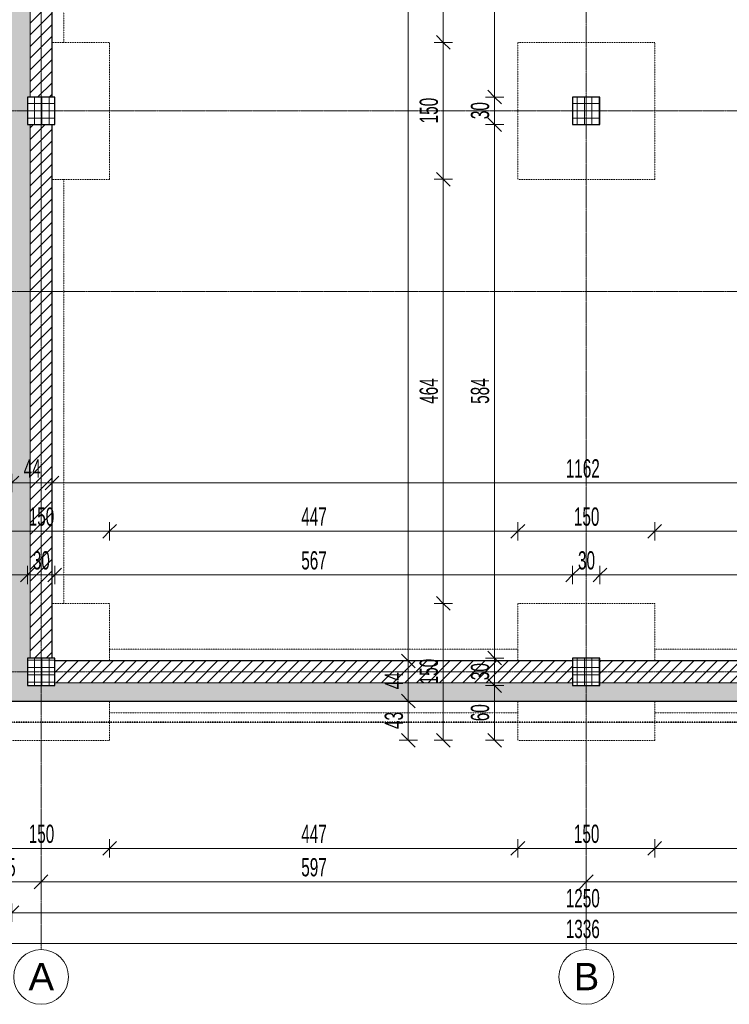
# Model space of a CAD drawing. Header units: millimetres. Extents: x 5238 to 82933, y -25411 to 16830.
# Tile 2 of 11: x 28572 to 36347, y -24465 to -13682. Entities that reach past the tile are written whole.
import ezdxf

# ---------------------------------------------------------------- set-up
doc = ezdxf.new("R2010")
doc.units = ezdxf.units.MM
doc.linetypes.add('__FK_przerywana', pattern=[3.2004, 1.6002, -1.6002])
doc.linetypes.add('Linia siatki', pattern=[22.225, 12.7, -3.175, 3.175, -3.175])
for name, color, linetype, lineweight in [('A-ANNO-DIMS', 7, 'Continuous', 5), ('A-ANNO-DIMS-100', 7, 'Continuous', 5), ('A-WALL', 7, 'Continuous', 5), ('A-WALL-PATT', 7, 'Continuous', 35), ('S-COLS', 7, 'Continuous', 5), ('S-COLS-SYMB', 7, 'Continuous', 25), ('S-FNDN', 7, 'Continuous', 5), ('S-GRID', 7, 'Continuous', 5), ('S-GRID-IDEN', 7, 'Continuous', 5)]:
    doc.layers.add(name, color=color, linetype=linetype, lineweight=lineweight)
doc.layers.add('A-DETL', color=7, linetype='Continuous', lineweight=5, true_color=0x00a600)
doc.styles.add('Arial_2', font='arial.ttf', dxfattribs={"height": 300})
doc.styles.add('Arial_3', font='arial.ttf', dxfattribs={"width": 0.6, "height": 200})
doc.dimstyles.new('standard_wielkość_otworów', dxfattribs={"dimscale": 304.8, "dimtxt": 204.05188, "dimasz": 0.492126, "dimexe": 0.328084, "dimexo": 0.0625, "dimgap": 0, "dimtad": 1, "dimdec": 0, "dimlfac": 0.1, "dimzin": 0, "dimdsep": 46, "dimtxsty": 'Arial_3', "dimblk1": 'OBLIQUE', "dimblk2": 'OBLIQUE', "dimsah": 1, "dimcen": 0.09, "dimazin": 0, "dimtfac": 1, "dimtdec": 4, "dimtix": 1, "dimtmove": 0, "dimatfit": 3, "dimfxl": 0.328084, "dimfxlon": 1, "dimtvp": 1, "dimtolj": 1, "dimtzin": 0, "dimarcsym": 2})
pattern_1 = [(0, (76900.565, 0), (95.25, 54.993), [63.5, -127]), (120, (76900.565, 0), (-95.250335, 54.99242), [63.5, -127]), (60, (76900.565, 0), (-0.000335, 109.98542), [0, -127, 63.5, 0])]
pattern_2 = [(45, (76900.565, 0), (-63.63961, 63.63961), [])]

# ---------------------------------------------------------------- blocks, each defined once
blk = doc.blocks.new('SKo Słup prefabrykowany ___FK_04_0 - S1 30X30-1773292-RZUT FUNDAMENTÓW')
at = {"layer": 'S-COLS'}
h = blk.add_hatch(dxfattribs=at)
h.set_pattern_fill('FP_3', color=256, style=0, pattern_type=2)
h.set_pattern_definition([(0, (42120.416, 14680.41), (0, 80), []), (90, (42120.416, 14680.41), (-80, 5e-15), [])])
h.paths.add_polyline_path([(150, -150), (150, 150), (-150, 150), (-150, -150)])
at = {"layer": 'S-COLS-SYMB'}
for p, q in [((-150, 150), (-150, -150)), ((150, 150), (-150, 150)), ((150, -150), (150, 150)), ((-150, -150), (150, -150))]:
    blk.add_line(p, q, dxfattribs=at)
blk = doc.blocks.new('SKo Słup prefabrykowany ___FK_04_0 - S1 30X30-V4-RZUT FUNDAMENTÓW')
at = {"layer": 'S-COLS'}
h = blk.add_hatch(dxfattribs=at)
h.set_pattern_fill('FP_8', color=256, style=0, pattern_type=2)
h.set_pattern_definition([(0, (48093.416, 14680.41), (0, 80), []), (90, (48093.416, 14680.41), (-80, 5e-15), [])])
h.paths.add_polyline_path([(150, -150), (150, 150), (-150, 150), (-150, -150)])
at = {"layer": 'S-COLS-SYMB'}
for p, q in [((-150, 150), (-150, -150)), ((150, 150), (-150, 150)), ((150, -150), (150, 150)), ((-150, -150), (150, -150))]:
    blk.add_line(p, q, dxfattribs=at)
blk = doc.blocks.new('SKo Słup prefabrykowany ___FK_04_0 - S1 30X30-V8-RZUT FUNDAMENTÓW')
at = {"layer": 'S-COLS'}
h = blk.add_hatch(dxfattribs=at)
h.set_pattern_fill('FP_12', color=256, style=0, pattern_type=2)
h.set_pattern_definition([(0, (42120.416, 20824.41), (0, 80), []), (90, (42120.416, 20824.41), (-80, 5e-15), [])])
h.paths.add_polyline_path([(150, -150), (150, 150), (-150, 150), (-150, -150)])
at = {"layer": 'S-COLS-SYMB'}
for p, q in [((-150, 150), (-150, -150)), ((150, 150), (-150, 150)), ((150, -150), (150, 150)), ((-150, -150), (150, -150))]:
    blk.add_line(p, q, dxfattribs=at)
blk = doc.blocks.new('Footing-Rectangular - 1_5x1_5x0_5-1774017-RZUT FUNDAMENTÓW')
at = {"layer": 'S-FNDN', "linetype": '__FK_przerywana'}
for p, q in [((750, 750), (-750, 750)), ((-750, 750), (-750, -750)), ((750, -750), (750, 750)), ((-750, -750), (750, -750))]:
    blk.add_line(p, q, dxfattribs=at)
blk = doc.blocks.new('SKo Słup prefabrykowany ___FK_04_0 - S1 30X30-V11-RZUT FUNDAMENTÓW')
at = {"layer": 'S-COLS'}
h = blk.add_hatch(dxfattribs=at)
h.set_pattern_fill('FP_16', color=256, style=0, pattern_type=2)
h.set_pattern_definition([(0, (48093.416, 20824.41), (0, 80), []), (90, (48093.416, 20824.41), (-80, 5e-15), [])])
h.paths.add_polyline_path([(150, -150), (150, 150), (-150, 150), (-150, -150)])
at = {"layer": 'S-COLS-SYMB'}
for p, q in [((-150, 150), (-150, -150)), ((150, 150), (-150, 150)), ((150, -150), (150, 150)), ((-150, -150), (150, -150))]:
    blk.add_line(p, q, dxfattribs=at)
blk = doc.blocks.new('Siatka - SOsi_Sybol osi-348494-RZUT FUNDAMENTÓW')
at = {"layer": 'S-GRID-IDEN', "color": 142, "true_color": 0x0080c0}
blk.add_circle((0, 0), 3, dxfattribs=at)
blk = doc.blocks.new('DIMBLOCK1-RZUT FUNDAMENTÓW')
at = {"layer": 'A-ANNO-DIMS-100', "color": 250, "true_color": 0x303030, "transparency": 16777216}
for p, q in [((28057, -22758), (28057, -22658)), ((28057, -22758), (28132, -22683)), ((29557, -22758), (29557, -22658)), ((29557, -22758), (29632, -22683)), ((28057, -22758), (27982, -22833)), ((28057, -22758), (29557, -22758)), ((28057, -22758), (28057, -22858)), ((29557, -22758), (29482, -22833)), ((29557, -22758), (29557, -22858))]:
    blk.add_line(p, q, dxfattribs=at)
at = {"layer": 'A-ANNO-DIMS-100', "color": 0, "transparency": 16777216, "insert": (28671, -22498), "char_height": 200, "width": 327.74, "attachment_point": 1, "line_spacing_factor": 0.941778, "style": 'Arial_3'}
blk.add_mtext('150', dxfattribs=at)
blk = doc.blocks.new('_Oblique')
at = {"color": 0, "linetype": 'ByBlock', "lineweight": -2}
blk.add_line((-0.5, -0.5), (0.5, 0.5), dxfattribs=at)
blk = doc.blocks.new('DIMBLOCK2-RZUT FUNDAMENTÓW')
at = {"layer": 'A-ANNO-DIMS-100', "color": 250, "true_color": 0x303030, "transparency": 16777216}
for p, q in [((29557, -22758), (29557, -22658)), ((29557, -22758), (29632, -22683)), ((34030, -22758), (34030, -22658)), ((34030, -22758), (34105, -22683)), ((29557, -22758), (29482, -22833)), ((29557, -22758), (34030, -22758)), ((29557, -22758), (29557, -22858)), ((34030, -22758), (33955, -22833)), ((34030, -22758), (34030, -22858))]:
    blk.add_line(p, q, dxfattribs=at)
at = {"layer": 'A-ANNO-DIMS-100', "color": 0, "transparency": 16777216, "insert": (31657, -22498), "char_height": 200, "width": 327.74, "attachment_point": 1, "line_spacing_factor": 0.941778, "style": 'Arial_3'}
blk.add_mtext('447', dxfattribs=at)
blk = doc.blocks.new('DIMBLOCK3-RZUT FUNDAMENTÓW')
at = {"layer": 'A-ANNO-DIMS-100', "color": 250, "true_color": 0x303030, "transparency": 16777216}
for p, q in [((34030, -22758), (34030, -22658)), ((34030, -22758), (34105, -22683)), ((35530, -22758), (35530, -22658)), ((35530, -22758), (35605, -22683)), ((34030, -22758), (33955, -22833)), ((34030, -22758), (35530, -22758)), ((34030, -22758), (34030, -22858)), ((35530, -22758), (35455, -22833)), ((35530, -22758), (35530, -22858))]:
    blk.add_line(p, q, dxfattribs=at)
at = {"layer": 'A-ANNO-DIMS-100', "color": 0, "transparency": 16777216, "insert": (34644, -22498), "char_height": 200, "width": 327.74, "attachment_point": 1, "line_spacing_factor": 0.941778, "style": 'Arial_3'}
blk.add_mtext('150', dxfattribs=at)
blk = doc.blocks.new('DIMBLOCK4-RZUT FUNDAMENTÓW')
at = {"layer": 'A-ANNO-DIMS-100', "color": 250, "true_color": 0x303030, "transparency": 16777216}
for p, q in [((35530, -22758), (35530, -22658)), ((35530, -22758), (35605, -22683)), ((39917, -22758), (39917, -22658)), ((39917, -22758), (39992, -22683)), ((35530, -22758), (35455, -22833)), ((35530, -22758), (39917, -22758)), ((35530, -22758), (35530, -22858)), ((39917, -22758), (39842, -22833)), ((39917, -22758), (39917, -22858))]:
    blk.add_line(p, q, dxfattribs=at)
at = {"layer": 'A-ANNO-DIMS-100', "color": 0, "transparency": 16777216, "insert": (37587, -22498), "char_height": 200, "width": 327.74, "attachment_point": 1, "line_spacing_factor": 0.941778, "style": 'Arial_3'}
blk.add_mtext('439', dxfattribs=at)
blk = doc.blocks.new('DIMBLOCK6-RZUT FUNDAMENTÓW')
at = {"layer": 'A-ANNO-DIMS-100', "color": 250, "true_color": 0x303030, "transparency": 16777216}
for p, q in [((28057, -23124), (28057, -23024)), ((28057, -23124), (28132, -23049)), ((28807, -23124), (28807, -23024)), ((28807, -23124), (28882, -23049)), ((28057, -23124), (27982, -23199)), ((28057, -23124), (28807, -23124)), ((28057, -23124), (28057, -23224)), ((28807, -23124), (28732, -23199)), ((28807, -23124), (28807, -23224))]:
    blk.add_line(p, q, dxfattribs=at)
at = {"layer": 'A-ANNO-DIMS-100', "color": 0, "transparency": 16777216, "insert": (28341, -22864), "char_height": 200, "width": 218.49, "attachment_point": 1, "line_spacing_factor": 0.941778, "style": 'Arial_3'}
blk.add_mtext('75', dxfattribs=at)
blk = doc.blocks.new('DIMBLOCK7-RZUT FUNDAMENTÓW')
at = {"layer": 'A-ANNO-DIMS-100', "color": 250, "true_color": 0x303030, "transparency": 16777216}
for p, q in [((28807, -23124), (28807, -23024)), ((28807, -23124), (28882, -23049)), ((34780, -23124), (34780, -23024)), ((34780, -23124), (34855, -23049)), ((28807, -23124), (28732, -23199)), ((28807, -23124), (34780, -23124)), ((28807, -23124), (28807, -23224)), ((34780, -23124), (34705, -23199)), ((34780, -23124), (34780, -23224))]:
    blk.add_line(p, q, dxfattribs=at)
at = {"layer": 'A-ANNO-DIMS-100', "color": 0, "transparency": 16777216, "insert": (31657, -22864), "char_height": 200, "width": 327.74, "attachment_point": 1, "line_spacing_factor": 0.941778, "style": 'Arial_3'}
blk.add_mtext('597', dxfattribs=at)
blk = doc.blocks.new('DIMBLOCK8-RZUT FUNDAMENTÓW')
at = {"layer": 'A-ANNO-DIMS-100', "color": 250, "true_color": 0x303030, "transparency": 16777216}
for p, q in [((34780, -23124), (34780, -23024)), ((34780, -23124), (34855, -23049)), ((40667, -23124), (40667, -23024)), ((40667, -23124), (40742, -23049)), ((34780, -23124), (34705, -23199)), ((34780, -23124), (40667, -23124)), ((34780, -23124), (34780, -23224)), ((40667, -23124), (40592, -23199)), ((40667, -23124), (40667, -23224))]:
    blk.add_line(p, q, dxfattribs=at)
at = {"layer": 'A-ANNO-DIMS-100', "color": 0, "transparency": 16777216, "insert": (37587, -22864), "char_height": 200, "width": 327.74, "attachment_point": 1, "line_spacing_factor": 0.941778, "style": 'Arial_3'}
blk.add_mtext('589', dxfattribs=at)
blk = doc.blocks.new('DIMBLOCK10-RZUT FUNDAMENTÓW')
at = {"layer": 'A-ANNO-DIMS-100', "color": 250, "true_color": 0x303030, "transparency": 16777216}
for p, q in [((28057, -23799), (28057, -23699)), ((41417, -23799), (41417, -23699)), ((28057, -23799), (27982, -23874)), ((28057, -23799), (28132, -23724)), ((28057, -23799), (41417, -23799)), ((28057, -23799), (28057, -23899)), ((41417, -23799), (41342, -23874)), ((41417, -23799), (41492, -23724)), ((41417, -23799), (41417, -23899))]:
    blk.add_line(p, q, dxfattribs=at)
at = {"layer": 'A-ANNO-DIMS-100', "color": 0, "transparency": 16777216, "insert": (34555, -23540), "char_height": 200, "width": 436.98, "attachment_point": 1, "line_spacing_factor": 0.941778, "style": 'Arial_3'}
blk.add_mtext('1336', dxfattribs=at)
blk = doc.blocks.new('DIMBLOCK41-RZUT FUNDAMENTÓW')
at = {"layer": 'A-ANNO-DIMS-100', "color": 250, "true_color": 0x303030, "transparency": 16777216}
for p, q in [((28487, -23463), (28487, -23363)), ((28487, -23463), (28562, -23388)), ((40987, -23463), (40987, -23363)), ((40987, -23463), (41062, -23388)), ((28487, -23463), (28412, -23538)), ((28487, -23463), (40987, -23463)), ((28487, -23463), (28487, -23563)), ((40987, -23463), (40912, -23538)), ((40987, -23463), (40987, -23563))]:
    blk.add_line(p, q, dxfattribs=at)
at = {"layer": 'A-ANNO-DIMS-100', "color": 0, "transparency": 16777216, "insert": (34555, -23203), "char_height": 200, "width": 436.98, "attachment_point": 1, "line_spacing_factor": 0.941778, "style": 'Arial_3'}
blk.add_mtext('1250', dxfattribs=at)
blk = doc.blocks.new('DIMBLOCK66-RZUT FUNDAMENTÓW')
at = {"layer": 'A-ANNO-DIMS-100', "color": 250, "true_color": 0x303030, "transparency": 16777216}
for p, q in [((33213, -20074), (33138, -19999)), ((33213, -20074), (33113, -20074)), ((33213, -21574), (33213, -20074)), ((33213, -20074), (33288, -20149)), ((33213, -20074), (33313, -20074)), ((33213, -21574), (33138, -21499)), ((33213, -21574), (33113, -21574)), ((33213, -21574), (33288, -21649)), ((33213, -21574), (33313, -21574))]:
    blk.add_line(p, q, dxfattribs=at)
at = {"layer": 'A-ANNO-DIMS-100', "color": 0, "transparency": 16777216, "insert": (32954, -20961), "char_height": 200, "width": 327.74, "attachment_point": 1, "rotation": 90, "line_spacing_factor": 0.941778, "style": 'Arial_3'}
blk.add_mtext('150', dxfattribs=at)
blk = doc.blocks.new('DIMBLOCK67-RZUT FUNDAMENTÓW')
at = {"layer": 'A-ANNO-DIMS-100', "color": 250, "true_color": 0x303030, "transparency": 16777216}
for p, q in [((33213, -15430), (33138, -15355)), ((33213, -15430), (33113, -15430)), ((33213, -20074), (33213, -15430)), ((33213, -15430), (33288, -15505)), ((33213, -15430), (33313, -15430)), ((33213, -20074), (33138, -19999)), ((33213, -20074), (33113, -20074)), ((33213, -20074), (33288, -20149)), ((33213, -20074), (33313, -20074))]:
    blk.add_line(p, q, dxfattribs=at)
at = {"layer": 'A-ANNO-DIMS-100', "color": 0, "transparency": 16777216, "insert": (32954, -17889), "char_height": 200, "width": 327.74, "attachment_point": 1, "rotation": 90, "line_spacing_factor": 0.941778, "style": 'Arial_3'}
blk.add_mtext('464', dxfattribs=at)
blk = doc.blocks.new('DIMBLOCK68-RZUT FUNDAMENTÓW')
at = {"layer": 'A-ANNO-DIMS-100', "color": 250, "true_color": 0x303030, "transparency": 16777216}
for p, q in [((33213, -13930), (33138, -13855)), ((33213, -13930), (33113, -13930)), ((33213, -15430), (33213, -13930)), ((33213, -13930), (33288, -14005)), ((33213, -13930), (33313, -13930)), ((33213, -15430), (33138, -15355)), ((33213, -15430), (33113, -15430)), ((33213, -15430), (33288, -15505)), ((33213, -15430), (33313, -15430))]:
    blk.add_line(p, q, dxfattribs=at)
at = {"layer": 'A-ANNO-DIMS-100', "color": 0, "transparency": 16777216, "insert": (32954, -14817), "char_height": 200, "width": 327.74, "attachment_point": 1, "rotation": 90, "line_spacing_factor": 0.941778, "style": 'Arial_3'}
blk.add_mtext('150', dxfattribs=at)
blk = doc.blocks.new('DIMBLOCK69-RZUT FUNDAMENTÓW')
at = {"layer": 'A-ANNO-DIMS-100', "color": 250, "true_color": 0x303030, "transparency": 16777216}
for p, q in [((33213, -9286), (33138, -9211)), ((33213, -9286), (33113, -9286)), ((33213, -13930), (33213, -9286)), ((33213, -9286), (33288, -9361)), ((33213, -9286), (33313, -9286)), ((33213, -13930), (33138, -13855)), ((33213, -13930), (33113, -13930)), ((33213, -13930), (33288, -14005)), ((33213, -13930), (33313, -13930))]:
    blk.add_line(p, q, dxfattribs=at)
at = {"layer": 'A-ANNO-DIMS-100', "color": 0, "transparency": 16777216, "insert": (32954, -11745), "char_height": 200, "width": 327.74, "attachment_point": 1, "rotation": 90, "line_spacing_factor": 0.941778, "style": 'Arial_3'}
blk.add_mtext('464', dxfattribs=at)
blk = doc.blocks.new('DIMBLOCK85-RZUT FUNDAMENTÓW')
at = {"layer": 'A-ANNO-DIMS-100', "color": 250, "true_color": 0x303030, "transparency": 16777216}
for p, q in [((33775, -8686), (33700, -8611)), ((33775, -8686), (33675, -8686)), ((33775, -8686), (33775, -14530)), ((33775, -8686), (33850, -8761)), ((33775, -8686), (33875, -8686)), ((33775, -14530), (33675, -14530)), ((33775, -14530), (33700, -14455)), ((33775, -14530), (33850, -14605)), ((33775, -14530), (33875, -14530))]:
    blk.add_line(p, q, dxfattribs=at)
at = {"layer": 'A-ANNO-DIMS-100', "color": 0, "transparency": 16777216, "insert": (33515, -11745), "char_height": 200, "width": 327.74, "attachment_point": 1, "rotation": 90, "line_spacing_factor": 0.941778, "style": 'Arial_3'}
blk.add_mtext('584', dxfattribs=at)
blk = doc.blocks.new('DIMBLOCK86-RZUT FUNDAMENTÓW')
at = {"layer": 'A-ANNO-DIMS-100', "color": 250, "true_color": 0x303030, "transparency": 16777216}
for p, q in [((33775, -14530), (33675, -14530)), ((33775, -14530), (33700, -14455)), ((33775, -14530), (33775, -14830)), ((33775, -14530), (33850, -14605)), ((33775, -14530), (33875, -14530)), ((33775, -14830), (33700, -14755)), ((33775, -14830), (33675, -14830)), ((33775, -14830), (33850, -14905)), ((33775, -14830), (33875, -14830))]:
    blk.add_line(p, q, dxfattribs=at)
at = {"layer": 'A-ANNO-DIMS-100', "color": 0, "transparency": 16777216, "insert": (33515, -14771), "char_height": 200, "width": 218.49, "attachment_point": 1, "rotation": 90, "line_spacing_factor": 0.941778, "style": 'Arial_3'}
blk.add_mtext('30', dxfattribs=at)
blk = doc.blocks.new('DIMBLOCK87-RZUT FUNDAMENTÓW')
at = {"layer": 'A-ANNO-DIMS-100', "color": 250, "true_color": 0x303030, "transparency": 16777216}
for p, q in [((33775, -14830), (33700, -14755)), ((33775, -14830), (33675, -14830)), ((33775, -14830), (33775, -20674)), ((33775, -14830), (33850, -14905)), ((33775, -14830), (33875, -14830)), ((33775, -20674), (33675, -20674)), ((33775, -20674), (33700, -20599)), ((33775, -20674), (33850, -20749)), ((33775, -20674), (33875, -20674))]:
    blk.add_line(p, q, dxfattribs=at)
at = {"layer": 'A-ANNO-DIMS-100', "color": 0, "transparency": 16777216, "insert": (33515, -17889), "char_height": 200, "width": 327.74, "attachment_point": 1, "rotation": 90, "line_spacing_factor": 0.941778, "style": 'Arial_3'}
blk.add_mtext('584', dxfattribs=at)
blk = doc.blocks.new('DIMBLOCK88-RZUT FUNDAMENTÓW')
at = {"layer": 'A-ANNO-DIMS-100', "color": 250, "true_color": 0x303030, "transparency": 16777216}
for p, q in [((33775, -20674), (33675, -20674)), ((33775, -20674), (33700, -20599)), ((33775, -20674), (33775, -20974)), ((33775, -20674), (33850, -20749)), ((33775, -20674), (33875, -20674)), ((33775, -20974), (33700, -20899)), ((33775, -20974), (33675, -20974)), ((33775, -20974), (33850, -21049)), ((33775, -20974), (33875, -20974))]:
    blk.add_line(p, q, dxfattribs=at)
at = {"layer": 'A-ANNO-DIMS-100', "color": 0, "transparency": 16777216, "insert": (33515, -20915), "char_height": 200, "width": 218.49, "attachment_point": 1, "rotation": 90, "line_spacing_factor": 0.941778, "style": 'Arial_3'}
blk.add_mtext('30', dxfattribs=at)
blk = doc.blocks.new('DIMBLOCK89-RZUT FUNDAMENTÓW')
at = {"layer": 'A-ANNO-DIMS-100', "color": 250, "true_color": 0x303030, "transparency": 16777216}
for p, q in [((33775, -20974), (33700, -20899)), ((33775, -20974), (33675, -20974)), ((33775, -20974), (33775, -21574)), ((33775, -20974), (33850, -21049)), ((33775, -20974), (33875, -20974)), ((33775, -21574), (33700, -21499)), ((33775, -21574), (33675, -21574)), ((33775, -21574), (33850, -21649)), ((33775, -21574), (33875, -21574))]:
    blk.add_line(p, q, dxfattribs=at)
at = {"layer": 'A-ANNO-DIMS-100', "color": 0, "transparency": 16777216, "insert": (33515, -21365), "char_height": 200, "width": 218.49, "attachment_point": 1, "rotation": 90, "line_spacing_factor": 0.941778, "style": 'Arial_3'}
blk.add_mtext('60', dxfattribs=at)
blk = doc.blocks.new('DIMBLOCK90-RZUT FUNDAMENTÓW')
at = {"layer": 'A-ANNO-DIMS-100', "color": 250, "true_color": 0x303030, "transparency": 16777216}
for p, q in [((32830, -21144), (32755, -21069)), ((32830, -21144), (32730, -21144)), ((32830, -21574), (32830, -21144)), ((32830, -21144), (32905, -21219)), ((32830, -21144), (32930, -21144)), ((32830, -21574), (32755, -21499)), ((32830, -21574), (32730, -21574)), ((32830, -21574), (32905, -21649)), ((32830, -21574), (32930, -21574))]:
    blk.add_line(p, q, dxfattribs=at)
at = {"layer": 'A-ANNO-DIMS-100', "color": 0, "transparency": 16777216, "insert": (32571, -21450), "char_height": 200, "width": 218.49, "attachment_point": 1, "rotation": 90, "line_spacing_factor": 0.941778, "style": 'Arial_3'}
blk.add_mtext('43', dxfattribs=at)
blk = doc.blocks.new('DIMBLOCK91-RZUT FUNDAMENTÓW')
at = {"layer": 'A-ANNO-DIMS-100', "color": 250, "true_color": 0x303030, "transparency": 16777216}
for p, q in [((32830, -20704), (32755, -20629)), ((32830, -20704), (32730, -20704)), ((32830, -21144), (32830, -20704)), ((32830, -20704), (32905, -20779)), ((32830, -20704), (32930, -20704)), ((32830, -21144), (32755, -21069)), ((32830, -21144), (32730, -21144)), ((32830, -21144), (32905, -21219)), ((32830, -21144), (32930, -21144))]:
    blk.add_line(p, q, dxfattribs=at)
at = {"layer": 'A-ANNO-DIMS-100', "color": 0, "transparency": 16777216, "insert": (32571, -21015), "char_height": 200, "width": 218.49, "attachment_point": 1, "rotation": 90, "line_spacing_factor": 0.941778, "style": 'Arial_3'}
blk.add_mtext('44', dxfattribs=at)
blk = doc.blocks.new('DIMBLOCK92-RZUT FUNDAMENTÓW')
at = {"layer": 'A-ANNO-DIMS-100', "color": 250, "true_color": 0x303030, "transparency": 16777216}
for p, q in [((32830, 9716), (32730, 9716)), ((32830, 9716), (32755, 9791)), ((32830, -20704), (32830, 9716)), ((32830, 9716), (32905, 9641)), ((32830, 9716), (32930, 9716)), ((32830, -20704), (32755, -20629)), ((32830, -20704), (32730, -20704)), ((32830, -20704), (32905, -20779)), ((32830, -20704), (32930, -20704))]:
    blk.add_line(p, q, dxfattribs=at)
at = {"layer": 'A-ANNO-DIMS-100', "color": 0, "transparency": 16777216, "insert": (32571, -5676), "char_height": 200, "width": 436.98, "attachment_point": 1, "rotation": 90, "line_spacing_factor": 0.941778, "style": 'Arial_3'}
blk.add_mtext('3042', dxfattribs=at)
blk = doc.blocks.new('DIMBLOCK95-RZUT FUNDAMENTÓW')
at = {"layer": 'A-ANNO-DIMS-100', "color": 250, "true_color": 0x303030, "transparency": 16777216}
for p, q in [((28057, -19284), (28057, -19184)), ((29557, -19284), (29557, -19184)), ((28057, -19284), (27982, -19359)), ((28057, -19284), (28132, -19209)), ((28057, -19284), (29557, -19284)), ((28057, -19284), (28057, -19384)), ((29557, -19284), (29482, -19359)), ((29557, -19284), (29632, -19209)), ((29557, -19284), (29557, -19384))]:
    blk.add_line(p, q, dxfattribs=at)
at = {"layer": 'A-ANNO-DIMS-100', "color": 0, "transparency": 16777216, "insert": (28671, -19024), "char_height": 200, "width": 327.74, "attachment_point": 1, "line_spacing_factor": 0.941778, "style": 'Arial_3'}
blk.add_mtext('150', dxfattribs=at)
blk = doc.blocks.new('DIMBLOCK96-RZUT FUNDAMENTÓW')
at = {"layer": 'A-ANNO-DIMS-100', "color": 250, "true_color": 0x303030, "transparency": 16777216}
for p, q in [((29557, -19284), (29557, -19184)), ((34030, -19284), (34030, -19184)), ((29557, -19284), (29482, -19359)), ((29557, -19284), (29632, -19209)), ((29557, -19284), (34030, -19284)), ((29557, -19284), (29557, -19384)), ((34030, -19284), (33955, -19359)), ((34030, -19284), (34105, -19209)), ((34030, -19284), (34030, -19384))]:
    blk.add_line(p, q, dxfattribs=at)
at = {"layer": 'A-ANNO-DIMS-100', "color": 0, "transparency": 16777216, "insert": (31657, -19024), "char_height": 200, "width": 327.74, "attachment_point": 1, "line_spacing_factor": 0.941778, "style": 'Arial_3'}
blk.add_mtext('447', dxfattribs=at)
blk = doc.blocks.new('DIMBLOCK97-RZUT FUNDAMENTÓW')
at = {"layer": 'A-ANNO-DIMS-100', "color": 250, "true_color": 0x303030, "transparency": 16777216}
for p, q in [((34030, -19284), (34030, -19184)), ((35530, -19284), (35530, -19184)), ((34030, -19284), (33955, -19359)), ((34030, -19284), (34105, -19209)), ((34030, -19284), (35530, -19284)), ((34030, -19284), (34030, -19384)), ((35530, -19284), (35455, -19359)), ((35530, -19284), (35605, -19209)), ((35530, -19284), (35530, -19384))]:
    blk.add_line(p, q, dxfattribs=at)
at = {"layer": 'A-ANNO-DIMS-100', "color": 0, "transparency": 16777216, "insert": (34644, -19024), "char_height": 200, "width": 327.74, "attachment_point": 1, "line_spacing_factor": 0.941778, "style": 'Arial_3'}
blk.add_mtext('150', dxfattribs=at)
blk = doc.blocks.new('DIMBLOCK98-RZUT FUNDAMENTÓW')
at = {"layer": 'A-ANNO-DIMS-100', "color": 250, "true_color": 0x303030, "transparency": 16777216}
for p, q in [((35530, -19284), (35530, -19184)), ((39917, -19284), (39917, -19184)), ((35530, -19284), (35455, -19359)), ((35530, -19284), (35605, -19209)), ((35530, -19284), (39917, -19284)), ((35530, -19284), (35530, -19384)), ((39917, -19284), (39842, -19359)), ((39917, -19284), (39992, -19209)), ((39917, -19284), (39917, -19384))]:
    blk.add_line(p, q, dxfattribs=at)
at = {"layer": 'A-ANNO-DIMS-100', "color": 0, "transparency": 16777216, "insert": (37587, -19024), "char_height": 200, "width": 327.74, "attachment_point": 1, "line_spacing_factor": 0.941778, "style": 'Arial_3'}
blk.add_mtext('439', dxfattribs=at)
blk = doc.blocks.new('DIMBLOCK101-RZUT FUNDAMENTÓW')
at = {"layer": 'A-ANNO-DIMS-100', "color": 250, "true_color": 0x303030, "transparency": 16777216}
for p, q in [((28487, -18756), (28412, -18831)), ((28487, -18756), (28487, -18656)), ((28487, -18756), (28562, -18681)), ((28487, -18756), (28927, -18756)), ((28487, -18756), (28487, -18856)), ((28927, -18756), (28852, -18831)), ((28927, -18756), (28927, -18656)), ((28927, -18756), (29002, -18681)), ((28927, -18756), (28927, -18856))]:
    blk.add_line(p, q, dxfattribs=at)
at = {"layer": 'A-ANNO-DIMS-100', "color": 0, "transparency": 16777216, "insert": (28616, -18496), "char_height": 200, "width": 218.49, "attachment_point": 1, "line_spacing_factor": 0.941778, "style": 'Arial_3'}
blk.add_mtext('44', dxfattribs=at)
blk = doc.blocks.new('DIMBLOCK102-RZUT FUNDAMENTÓW')
at = {"layer": 'A-ANNO-DIMS-100', "color": 250, "true_color": 0x303030, "transparency": 16777216}
for p, q in [((28927, -18756), (28852, -18831)), ((28927, -18756), (28927, -18656)), ((28927, -18756), (29002, -18681)), ((28927, -18756), (40547, -18756)), ((28927, -18756), (28927, -18856)), ((40547, -18756), (40472, -18831)), ((40547, -18756), (40547, -18656)), ((40547, -18756), (40622, -18681)), ((40547, -18756), (40547, -18856))]:
    blk.add_line(p, q, dxfattribs=at)
at = {"layer": 'A-ANNO-DIMS-100', "color": 0, "transparency": 16777216, "insert": (34555, -18496), "char_height": 200, "width": 436.98, "attachment_point": 1, "line_spacing_factor": 0.941778, "style": 'Arial_3'}
blk.add_mtext('1162', dxfattribs=at)
blk = doc.blocks.new('DIMBLOCK105-RZUT FUNDAMENTÓW')
at = {"layer": 'A-ANNO-DIMS-100', "color": 250, "true_color": 0x303030, "transparency": 16777216}
for p, q in [((28057, -19763), (28057, -19663)), ((28057, -19763), (28132, -19688)), ((28657, -19763), (28657, -19663)), ((28657, -19763), (28732, -19688)), ((28057, -19763), (27982, -19838)), ((28057, -19763), (28657, -19763)), ((28057, -19763), (28057, -19863)), ((28657, -19763), (28582, -19838)), ((28657, -19763), (28657, -19863))]:
    blk.add_line(p, q, dxfattribs=at)
at = {"layer": 'A-ANNO-DIMS-100', "color": 0, "transparency": 16777216, "insert": (28266, -19503), "char_height": 200, "width": 218.49, "attachment_point": 1, "line_spacing_factor": 0.941778, "style": 'Arial_3'}
blk.add_mtext('60', dxfattribs=at)
blk = doc.blocks.new('DIMBLOCK106-RZUT FUNDAMENTÓW')
at = {"layer": 'A-ANNO-DIMS-100', "color": 250, "true_color": 0x303030, "transparency": 16777216}
for p, q in [((28657, -19763), (28657, -19663)), ((28657, -19763), (28732, -19688)), ((28957, -19763), (28957, -19663)), ((28957, -19763), (29032, -19688)), ((28657, -19763), (28582, -19838)), ((28657, -19763), (28957, -19763)), ((28657, -19763), (28657, -19863)), ((28957, -19763), (28882, -19838)), ((28957, -19763), (28957, -19863))]:
    blk.add_line(p, q, dxfattribs=at)
at = {"layer": 'A-ANNO-DIMS-100', "color": 0, "transparency": 16777216, "insert": (28716, -19503), "char_height": 200, "width": 218.49, "attachment_point": 1, "line_spacing_factor": 0.941778, "style": 'Arial_3'}
blk.add_mtext('30', dxfattribs=at)
blk = doc.blocks.new('DIMBLOCK107-RZUT FUNDAMENTÓW')
at = {"layer": 'A-ANNO-DIMS-100', "color": 250, "true_color": 0x303030, "transparency": 16777216}
for p, q in [((28957, -19763), (28957, -19663)), ((28957, -19763), (29032, -19688)), ((34630, -19763), (34630, -19663)), ((34630, -19763), (34705, -19688)), ((28957, -19763), (28882, -19838)), ((28957, -19763), (34630, -19763)), ((28957, -19763), (28957, -19863)), ((34630, -19763), (34555, -19838)), ((34630, -19763), (34630, -19863))]:
    blk.add_line(p, q, dxfattribs=at)
at = {"layer": 'A-ANNO-DIMS-100', "color": 0, "transparency": 16777216, "insert": (31657, -19503), "char_height": 200, "width": 327.74, "attachment_point": 1, "line_spacing_factor": 0.941778, "style": 'Arial_3'}
blk.add_mtext('567', dxfattribs=at)
blk = doc.blocks.new('DIMBLOCK108-RZUT FUNDAMENTÓW')
at = {"layer": 'A-ANNO-DIMS-100', "color": 250, "true_color": 0x303030, "transparency": 16777216}
for p, q in [((34630, -19763), (34630, -19663)), ((34630, -19763), (34705, -19688)), ((34930, -19763), (34930, -19663)), ((34930, -19763), (35005, -19688)), ((34630, -19763), (34555, -19838)), ((34630, -19763), (34930, -19763)), ((34630, -19763), (34630, -19863)), ((34930, -19763), (34855, -19838)), ((34930, -19763), (34930, -19863))]:
    blk.add_line(p, q, dxfattribs=at)
at = {"layer": 'A-ANNO-DIMS-100', "color": 0, "transparency": 16777216, "insert": (34689, -19503), "char_height": 200, "width": 218.49, "attachment_point": 1, "line_spacing_factor": 0.941778, "style": 'Arial_3'}
blk.add_mtext('30', dxfattribs=at)
blk = doc.blocks.new('DIMBLOCK109-RZUT FUNDAMENTÓW')
at = {"layer": 'A-ANNO-DIMS-100', "color": 250, "true_color": 0x303030, "transparency": 16777216}
for p, q in [((34930, -19763), (34930, -19663)), ((34930, -19763), (35005, -19688)), ((40517, -19763), (40517, -19663)), ((40517, -19763), (40592, -19688)), ((34930, -19763), (34855, -19838)), ((34930, -19763), (40517, -19763)), ((34930, -19763), (34930, -19863)), ((40517, -19763), (40442, -19838)), ((40517, -19763), (40517, -19863))]:
    blk.add_line(p, q, dxfattribs=at)
at = {"layer": 'A-ANNO-DIMS-100', "color": 0, "transparency": 16777216, "insert": (37587, -19503), "char_height": 200, "width": 327.74, "attachment_point": 1, "line_spacing_factor": 0.941778, "style": 'Arial_3'}
blk.add_mtext('559', dxfattribs=at)

msp = doc.modelspace()

# ---------------------------------------------------------------- hatches: boundary and pattern name
at = {"layer": 'A-WALL-PATT', "lineweight": 5}
h = msp.add_hatch(dxfattribs=at)
h.set_pattern_fill('FP_2', color=256, style=0, pattern_type=2)
h.set_pattern_definition(pattern_1)
h.paths.add_polyline_path([(28487.1, -21144.4), (28687.1, -21144.4), (28687.1, -20974.4), (28657.1, -20974.4), (28657.1, -20674.4), (28687.1, -20674.4), (28687.1, -14830.4), (28657.1, -14830.4), (28657.1, -14530.4), (28687.1, -14530.4), (28687.1, -8686.4), (28657.1, -8686.4), (28657.1, -8386.4), (28687.1, -8386.4), (28687.1, -2542.4), (28657.1, -2542.4), (28657.1, -2242.4), (28687.1, -2242.4), (28687.1, 3601.6), (28657.1, 3601.6), (28657.1, 3901.6), (28687.1, 3901.6), (28687.1, 9685.6), (28657.1, 9685.6), (28657.1, 9955.6), (28487.1, 9955.6), (28487.1, -20974.4)])
at = {"layer": 'A-WALL-PATT', "lineweight": 5, "true_color": 0x787878}
h = msp.add_hatch(dxfattribs=at)
h.set_pattern_fill('FP_1', color=8, style=0, pattern_type=2)
h.set_pattern_definition(pattern_2)
h.paths.add_polyline_path([(28927.1, -20674.4), (28927.1, -14830.4), (28687.1, -14830.4), (28687.1, -20674.4), (28926.9, -20674.4)])
h.paths.add_polyline_path([(28927.1, -14530.4), (28927.1, -8686.4), (28687.1, -8686.4), (28687.1, -14530.4), (28878.4, -14530.4)])
h.paths.add_polyline_path([(28830, -8386.4), (28927.1, -8386.4), (28927.1, -2542.4), (28687.1, -2542.4), (28687.1, -8386.4)])
h.paths.add_polyline_path([(28927.1, -2242.4), (28927.1, 3601.6), (28687.1, 3601.6), (28687.1, -2242.4), (28781.5, -2242.4)])
h.paths.add_polyline_path([(28927.1, 3901.6), (28927.1, 9685.6), (28687.1, 9685.6), (28687.1, 3901.6), (28733, 3901.6)])
h = msp.add_hatch(dxfattribs=at)
h.set_pattern_fill('FP_1', color=8, style=0, pattern_type=2)
h.set_pattern_definition(pattern_2)
h.paths.add_polyline_path([(34930.1, -20944.4), (40517.1, -20944.4), (40517.1, -20704.4), (34930.1, -20704.4), (34930.1, -20820.4)])
h.paths.add_polyline_path([(34630.1, -20944.4), (34630.1, -20704.4), (28957.1, -20704.4), (28957.1, -20944.4)])
at = {"layer": 'A-WALL-PATT', "lineweight": 5}
h = msp.add_hatch(dxfattribs=at)
h.set_pattern_fill('FP_2', color=256, style=0, pattern_type=2)
h.set_pattern_definition(pattern_1)
h.paths.add_polyline_path([(28687.1, -21144.4), (40987.1, -21144.4), (40987.1, -20944.4), (40817.1, -20944.4), (40817.1, -20974.4), (40517.1, -20974.4), (40517.1, -20944.4), (34930.1, -20944.4), (34930.1, -20974.4), (34630.1, -20974.4), (34630.1, -20944.4), (28957.1, -20944.4), (28957.1, -20974.4), (28687.1, -20974.4)])

# ---------------------------------------------------------------- linework, layer by layer
at = {"layer": 'A-DETL', "color": 4, "linetype": '__FK_przerywana', "lineweight": 35, "true_color": 0x00ffff}
msp.add_line((27687.1, -21375.5), (42487.1, -21375.5), dxfattribs=at)
at = {"layer": 'A-WALL'}
for p, q in [((28687.1, -14530.4), (28687.1, -8686.4)), ((28687.1, -20674.4), (28687.1, -14830.4)), ((34630.1, -20944.4), (28957.1, -20944.4)), ((40517.1, -20944.4), (34930.1, -20944.4))]:
    msp.add_line(p, q, dxfattribs=at)
at = {"layer": 'A-WALL', "lineweight": 25}
for p, q in [((28927.1, -14530.4), (28927.1, -8686.4)), ((28927.1, -20674.4), (28927.1, -14830.4)), ((34630.1, -20704.4), (28957.1, -20704.4)), ((40517.1, -20704.4), (34930.1, -20704.4)), ((28487.1, -21144.4), (40987.1, -21144.4))]:
    msp.add_line(p, q, dxfattribs=at)
at = {"layer": 'S-FNDN', "linetype": '__FK_przerywana'}
for p, q in [((29057.1, -13930.4), (29057.1, -9286.4)), ((28927.1, -13930.4), (29057.1, -13930.4)), ((29057.1, -13930.4), (28927.1, -13930.4)), ((29557.1, -13930.4), (29057.1, -13930.4)), ((29557.1, -15430.4), (29557.1, -13930.4)), ((29057.1, -15430.4), (28927.1, -15430.4)), ((28927.1, -15430.4), (29057.1, -15430.4)), ((29057.1, -20074.4), (29057.1, -15430.4)), ((29057.1, -15430.4), (29557.1, -15430.4)), ((28927.1, -20074.4), (29057.1, -20074.4)), ((29057.1, -20074.4), (28927.1, -20074.4)), ((29557.1, -20074.4), (29057.1, -20074.4)), ((29557.1, -20574.4), (29557.1, -20074.4)), ((35530.1, -20074.4), (34030.1, -20074.4)), ((34030.1, -20074.4), (34030.1, -20574.4)), ((35530.1, -20574.4), (35530.1, -20074.4)), ((29557.1, -20574.4), (29557.1, -20704.4)), ((34030.1, -20574.4), (29557.1, -20574.4)), ((29557.1, -20704.4), (29557.1, -20574.4)), ((34030.1, -20704.4), (34030.1, -20574.4)), ((34030.1, -20574.4), (34030.1, -20704.4)), ((35530.1, -20574.4), (35530.1, -20704.4)), ((39917.1, -20574.4), (35530.1, -20574.4)), ((35530.1, -20704.4), (35530.1, -20574.4)), ((29557.1, -21144.4), (29557.1, -21274.4)), ((29557.1, -21274.4), (29557.1, -21144.4)), ((34030.1, -21274.4), (34030.1, -21144.4)), ((34030.1, -21144.4), (34030.1, -21274.4)), ((35530.1, -21144.4), (35530.1, -21274.4)), ((35530.1, -21274.4), (35530.1, -21144.4)), ((29557.1, -21274.4), (34030.1, -21274.4)), ((29557.1, -21574.4), (29557.1, -21274.4)), ((34030.1, -21274.4), (34030.1, -21574.4)), ((35530.1, -21274.4), (39917.1, -21274.4)), ((35530.1, -21574.4), (35530.1, -21274.4)), ((28057.1, -21574.4), (29557.1, -21574.4)), ((34030.1, -21574.4), (35530.1, -21574.4))]:
    msp.add_line(p, q, dxfattribs=at)
at = {"layer": 'S-GRID', "linetype": 'Linia siatki'}
for p, q in [((28807.1, 15853.3), (28807.1, -23865.3)), ((34780.1, 15853.3), (34780.1, -23865.3)), ((21033.8, -14680.4), (78188.3, -14680.4)), ((21033.8, -16659.4), (78188.3, -16659.4)), ((21033.8, -20824.4), (78188.3, -20824.4))]:
    msp.add_line(p, q, dxfattribs=at)

# ---------------------------------------------------------------- block references
at = {"layer": 'S-COLS-SYMB', "lineweight": 18}
for name, p in [('SKo Słup prefabrykowany ___FK_04_0 - S1 30X30-V4-RZUT FUNDAMENTÓW', (28807.1, -14680.4)), ('SKo Słup prefabrykowany ___FK_04_0 - S1 30X30-1773292-RZUT FUNDAMENTÓW', (34780.1, -14680.4)), ('SKo Słup prefabrykowany ___FK_04_0 - S1 30X30-V11-RZUT FUNDAMENTÓW', (28807.1, -20824.4)), ('SKo Słup prefabrykowany ___FK_04_0 - S1 30X30-V8-RZUT FUNDAMENTÓW', (34780.1, -20824.4))]:
    msp.add_blockref(name, p, dxfattribs=at)
at = {"layer": 'S-FNDN', "linetype": '__FK_przerywana'}
msp.add_blockref('Footing-Rectangular - 1_5x1_5x0_5-1774017-RZUT FUNDAMENTÓW', (34780.1, -14680.4), dxfattribs=at)
at = {"layer": 'S-GRID-IDEN', "color": 142, "true_color": 0x0080c0, "xscale": 99.99999999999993, "yscale": 99.99999999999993, "zscale": 99.99999999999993, "rotation": 180}
for p in [(28807.1, -24165.3), (34780.1, -24165.3)]:
    msp.add_blockref('Siatka - SOsi_Sybol osi-348494-RZUT FUNDAMENTÓW', p, dxfattribs=at)

# ---------------------------------------------------------------- texts
at = {"layer": 'S-GRID-IDEN', "color": 142, "true_color": 0x0080c0, "char_height": 300, "width": 344.726, "attachment_point": 1, "style": 'Arial_2'}
for s, insert in [('\\fArial|b0|i0|c238|p34|;A', (28669.2, -24011.4)), ('\\fArial|b0|i0|c238|p34|;B', (34642.2, -24011.4))]:
    msp.add_mtext(s, dxfattribs=dict(at, insert=insert))

# ---------------------------------------------------------------- dimensions: what is measured, and where the dimension line sits
at = {"layer": 'A-ANNO-DIMS', "color": 250, "true_color": 0x303030}
for base, p1, p2, override, picture, middle in [((32830.2, 9715.6), (32730.2, -20704.4), (32730.2, 9715.6), {"dimpost": '<>', "dimfxl": 30420}, 'DIMBLOCK92-RZUT FUNDAMENTÓW', (32728, -5494.4)), ((33775.1, -14530.4), (33875.1, -8686.4), (33875.1, -14530.4), {"dimpost": '<>', "dimfxl": 5844}, 'DIMBLOCK85-RZUT FUNDAMENTÓW', (33673, -11608.4)), ((33213.3, -9286.4), (33313.3, -13930.4), (33313.3, -9286.4), {"dimpost": '<>', "dimfxl": 4644}, 'DIMBLOCK69-RZUT FUNDAMENTÓW', (33111.2, -11608.4)), ((33213.3, -13930.4), (33313.3, -15430.4), (33313.3, -13930.4), {"dimpost": '<>', "dimfxl": 1500}, 'DIMBLOCK68-RZUT FUNDAMENTÓW', (33111.2, -14680.4)), ((33775.1, -14830.4), (33875.1, -14530.4), (33875.1, -14830.4), {"dimpost": '<>', "dimfxl": 300}, 'DIMBLOCK86-RZUT FUNDAMENTÓW', (33672.9, -14680.4)), ((33775.1, -20674.4), (33875.1, -14830.4), (33875.1, -20674.4), {"dimpost": '<>', "dimfxl": 5844}, 'DIMBLOCK87-RZUT FUNDAMENTÓW', (33673, -17752.4)), ((33213.3, -15430.4), (33313.3, -20074.4), (33313.3, -15430.4), {"dimpost": '<>', "dimfxl": 4644}, 'DIMBLOCK67-RZUT FUNDAMENTÓW', (33111.2, -17752.4)), ((33213.3, -20074.4), (33313.3, -21574.4), (33313.3, -20074.4), {"dimpost": '<>', "dimfxl": 1500}, 'DIMBLOCK66-RZUT FUNDAMENTÓW', (33111.2, -20824.4)), ((32830.2, -20704.4), (32730.2, -21144.4), (32730.2, -20704.4), {"dimpost": '<>', "dimfxl": 440}, 'DIMBLOCK91-RZUT FUNDAMENTÓW', (32730.2, -20924.4)), ((33775.1, -20974.4), (33875.1, -20674.4), (33875.1, -20974.4), {"dimpost": '<>', "dimfxl": 300}, 'DIMBLOCK88-RZUT FUNDAMENTÓW', (33672.9, -20824.4)), ((33775.1, -21574.4), (33875.1, -20974.4), (33875.1, -21574.4), {"dimpost": '<>', "dimfxl": 600}, 'DIMBLOCK89-RZUT FUNDAMENTÓW', (33673, -21274.4)), ((32830.2, -21144.4), (32930.2, -21574.4), (32730.2, -21144.4), {"dimpost": '<>', "dimfxl": 474.236228}, 'DIMBLOCK90-RZUT FUNDAMENTÓW', (32728, -21359.4))]:
    dim = msp.add_linear_dim(base=base, p1=p1, p2=p2, angle=90, dimstyle='standard_wielkość_otworów', override=override, dxfattribs=at)
    dim.commit()
    dim.dimension.update_dxf_attribs({"geometry": picture, "text_midpoint": middle})
for base, p1, p2, override, picture, middle in [((28927.1, -18755.6), (28487.1, -18655.6), (28927.1, -18655.6), {"dimpost": '<>', "dimfxl": 440}, 'DIMBLOCK101-RZUT FUNDAMENTÓW', (28707.1, -18655.6)), ((40547.1, -18755.6), (28927.1, -18655.6), (40547.1, -18655.6), {"dimpost": '<>', "dimfxl": 11620}, 'DIMBLOCK102-RZUT FUNDAMENTÓW', (34737.1, -18653.5)), ((29557.1, -19283.6), (28057.1, -19183.6), (29557.1, -19183.6), {"dimpost": '<>', "dimfxl": 1500}, 'DIMBLOCK95-RZUT FUNDAMENTÓW', (28807.1, -19181.5)), ((34030.1, -19283.6), (29557.1, -19183.6), (34030.1, -19183.6), {"dimpost": '<>', "dimfxl": 4473}, 'DIMBLOCK96-RZUT FUNDAMENTÓW', (31793.6, -19183.6)), ((35530.1, -19283.6), (34030.1, -19183.6), (35530.1, -19183.6), {"dimpost": '<>', "dimfxl": 1500}, 'DIMBLOCK97-RZUT FUNDAMENTÓW', (34780.1, -19181.5)), ((39917.1, -19283.6), (35530.1, -19183.6), (39917.1, -19383.6), {"dimpost": '<>', "dimfxl": 4391.556558}, 'DIMBLOCK98-RZUT FUNDAMENTÓW', (37723.6, -19181.4)), ((28657.1, -19763.1), (28057.1, -19863.1), (28657.1, -19863.1), {"dimpost": '<>', "dimfxl": 600}, 'DIMBLOCK105-RZUT FUNDAMENTÓW', (28357.1, -19660.9)), ((28957.1, -19763.1), (28657.1, -19863.1), (28957.1, -19863.1), {"dimpost": '<>', "dimfxl": 300}, 'DIMBLOCK106-RZUT FUNDAMENTÓW', (28807.1, -19660.9)), ((34630.1, -19763.1), (28957.1, -19863.1), (34630.1, -19863.1), {"dimpost": '<>', "dimfxl": 5673}, 'DIMBLOCK107-RZUT FUNDAMENTÓW', (31793.6, -19660.9)), ((34930.1, -19763.1), (34630.1, -19863.1), (34930.1, -19863.1), {"dimpost": '<>', "dimfxl": 300}, 'DIMBLOCK108-RZUT FUNDAMENTÓW', (34780.1, -19660.9)), ((40517.1, -19763.1), (34930.1, -19863.1), (40517.1, -19863.1), {"dimpost": '<>', "dimfxl": 5587}, 'DIMBLOCK109-RZUT FUNDAMENTÓW', (37723.6, -19660.9)), ((29557.1, -22757.5), (28057.1, -22657.5), (29557.1, -22657.5), {"dimpost": '<>', "dimfxl": 1500}, 'DIMBLOCK1-RZUT FUNDAMENTÓW', (28807.1, -22655.4)), ((34030.1, -22757.5), (29557.1, -22657.5), (34030.1, -22657.5), {"dimpost": '<>', "dimfxl": 4473}, 'DIMBLOCK2-RZUT FUNDAMENTÓW', (31793.6, -22657.5)), ((35530.1, -22757.5), (34030.1, -22657.5), (35530.1, -22657.5), {"dimpost": '<>', "dimfxl": 1500}, 'DIMBLOCK3-RZUT FUNDAMENTÓW', (34780.1, -22655.4)), ((39917.1, -22757.5), (35530.1, -22657.5), (39917.1, -22657.5), {"dimpost": '<>', "dimfxl": 4387}, 'DIMBLOCK4-RZUT FUNDAMENTÓW', (37723.6, -22655.4)), ((34780.1, -23123.6), (28807.1, -23023.6), (34780.1, -23023.6), {"dimpost": '<>', "dimfxl": 5973}, 'DIMBLOCK7-RZUT FUNDAMENTÓW', (31793.6, -23021.4)), ((40667.1, -23123.6), (34780.1, -23023.6), (40667.1, -23023.6), {"dimpost": '<>', "dimfxl": 5887}, 'DIMBLOCK8-RZUT FUNDAMENTÓW', (37723.6, -23021.4)), ((28807.1, -23123.6), (28057.1, -23023.6), (28807.1, -23023.6), {"dimpost": '<>', "dimfxl": 750}, 'DIMBLOCK6-RZUT FUNDAMENTÓW', (28432.1, -23021.9)), ((40987.1, -23462.6), (28487.1, -23362.6), (40987.1, -23362.6), {"dimpost": '<>', "dimfxl": 12500}, 'DIMBLOCK41-RZUT FUNDAMENTÓW', (34737.1, -23360.5)), ((41417.1, -23799.4), (28057.1, -23699.4), (41417.1, -23699.4), {"dimpost": '<>', "dimfxl": 13360}, 'DIMBLOCK10-RZUT FUNDAMENTÓW', (34737.1, -23697.2))]:
    dim = msp.add_linear_dim(base=base, p1=p1, p2=p2, dimstyle='standard_wielkość_otworów', override=override, dxfattribs=at)
    dim.commit()
    dim.dimension.update_dxf_attribs({"geometry": picture, "text_midpoint": middle})

doc.saveas('drawing.dxf')
